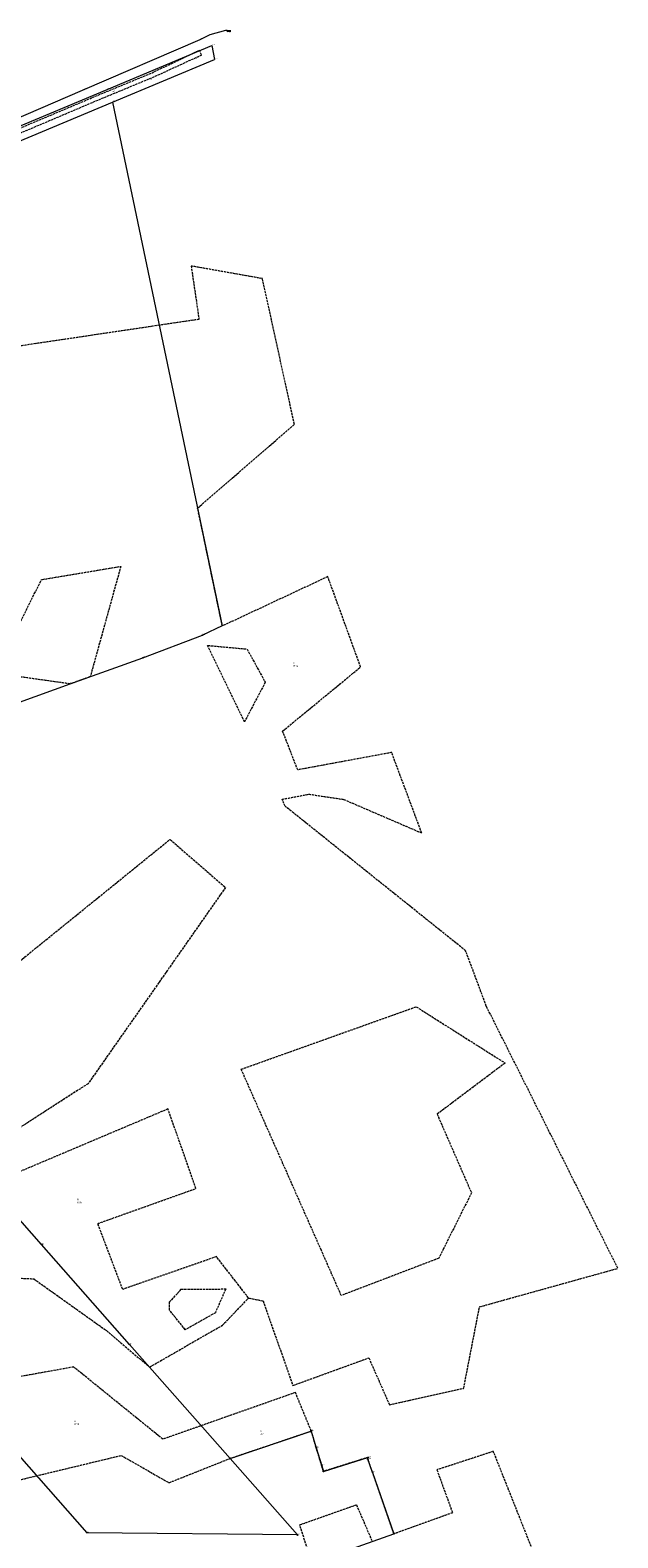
# Model space of a CAD drawing. Header units: metres. Extents: x 6524698 to 6533081, y 5883213 to 5896811.
# Tile 72 of 131: x 6529200 to 6529585, y 5889811 to 5890797. Entities that reach past the tile are written whole.
import ezdxf
from ezdxf.enums import TextEntityAlignment as Align

# ---------------------------------------------------------------- set-up
doc = ezdxf.new("R2010")
doc.units = ezdxf.units.M
for name, pattern in [('mapa zasadnicza$0$1.5_0.5', [2, 1.5, -0.5]), ('mapa zasadnicza$0$219-500', [0]), ('mapa zasadnicza$0$egkk-500', [2, 1.5, -0.5]), ('mapa zasadnicza$0$egug-500', [1, 0.5, -0.5])]:
    doc.linetypes.add(name, pattern=pattern)
for name, color, linetype in [('mapa zasadnicza$0$202-punkt graniczny', 7, 'Continuous'), ('mapa zasadnicza$0$202-punkt graniczny-Atr103', 7, 'Continuous'), ('mapa zasadnicza$0$203-punkt graniczny', 7, 'Continuous'), ('mapa zasadnicza$0$203-punkt graniczny-Atr103', 7, 'Continuous'), ('mapa zasadnicza$0$209-oznaczenie konturu klasyfikacyjnego', 7, 'Continuous'), ('mapa zasadnicza$0$210-oznaczenie konturu użytku gruntowego', 7, 'Continuous'), ('mapa zasadnicza$0$217-kontur klasyfikacyjny', 7, 'Continuous'), ('mapa zasadnicza$0$218-kontur użytku gruntowego', 7, 'Continuous'), ('mapa zasadnicza$0$219-działka ewidencyjna', 7, 'Continuous'), ('mapa zasadnicza$0$jezdnia', 7, 'Continuous'), ('mapa zasadnicza$0$jezdnia-Atr17', 7, 'Continuous'), ('mapa zasadnicza$0$pikieta naturalna', 7, 'Continuous'), ('mapa zasadnicza$0$pikieta naturalna-Atr2', 7, 'Continuous'), ('mapa zasadnicza$0$pikieta sztuczna', 7, 'Continuous'), ('mapa zasadnicza$0$pikieta sztuczna-Atr2', 7, 'Continuous'), ('mapa zasadnicza$0$przewód wodociągowy', 7, 'Continuous'), ('mapa zasadnicza$0$przewód wodociągowy-Atr1', 7, 'Continuous'), ('mapa zasadnicza$0$rzędna', 7, 'Continuous'), ('mapa zasadnicza$0$rzędna-Atr2', 7, 'Continuous'), ('mapa zasadnicza$0$rzędna-Atr3', 7, 'Continuous')]:
    doc.layers.add(name, color=color, linetype=linetype)
doc.styles.add('mapa zasadnicza$0$STANDARD', font='Working1250', dxfattribs={"width": 0.75})

# ---------------------------------------------------------------- blocks, each defined once
blk = doc.blocks.new('mapa zasadnicza$0$202')
at = {"color": 0, "linetype": 'Continuous', "lineweight": 0}
blk.add_circle((0, 0), 0.25, dxfattribs=at)
blk = doc.blocks.new('mapa zasadnicza$0$203')
at = {"linetype": 'Continuous', "lineweight": 0}
h = blk.add_hatch(color=0, dxfattribs=at)
edge = h.paths.add_edge_path()
edge.add_arc((0, 0), 0.045, 0, 360)
blk = doc.blocks.new('mapa zasadnicza$0$PW01')
at = {"linetype": 'Continuous', "lineweight": 13}
h = blk.add_hatch(color=0, dxfattribs=at)
edge = h.paths.add_edge_path()
edge.add_arc((0, 0), 0.045, 0, 360)

msp = doc.modelspace()

# ---------------------------------------------------------------- linework, layer by layer
at = {"layer": 'mapa zasadnicza$0$217-kontur klasyfikacyjny', "color": 92, "linetype": 'mapa zasadnicza$0$egkk-500', "lineweight": 18, "flags": 128}
for points in [[(6529352.22, 5890634.36), (6529305.6, 5890642.58)], [(6529305.6, 5890642.58), (6529310.68, 5890607.7)], [(6529373.14, 5890539), (6529352.22, 5890634.36)], [(6529310.68, 5890607.7), (6529175.55, 5890587.6)], [(6529309.81, 5890484.26), (6529373.14, 5890539)], [(6529325.96, 5890407.13), (6529309.81, 5890484.26)], [(6529207.65, 5890437.48), (6529259.54, 5890446.13)], [(6529259.54, 5890446.13), (6529239.56, 5890373.95)], [(6529177.06, 5890376.19), (6529207.65, 5890437.48)], [(6529394.98, 5890439.41), (6529325.96, 5890407.13)], [(6529416.45, 5890380.32), (6529394.98, 5890439.41)], [(6529316.23, 5890394.42), (6529342.18, 5890392.05)], [(6529340.45, 5890344.49), (6529316.23, 5890394.42)], [(6529342.18, 5890392.05), (6529354.03, 5890370.28)], [(6529226.51, 5890369.24), (6529177.06, 5890376.19)], [(6529365.44, 5890338.4), (6529416.45, 5890380.32)], [(6529239.56, 5890373.95), (6529226.51, 5890369.24)], [(6529354.03, 5890370.28), (6529340.45, 5890344.49)], [(6529375.27, 5890313.01), (6529365.44, 5890338.4)], [(6529436.77, 5890324.37), (6529375.27, 5890313.01)], [(6529456.42, 5890271.73), (6529436.77, 5890324.37)], [(6529365.05, 5890293.78), (6529382.67, 5890297.1)], [(6529382.67, 5890297.1), (6529405.29, 5890293.74)], [(6529367.13, 5890289.21), (6529365.05, 5890293.78)], [(6529485.15, 5890194.74), (6529367.13, 5890289.21)], [(6529405.29, 5890293.74), (6529456.42, 5890271.73)], [(6529179.55, 5890176.69), (6529291.77, 5890267.56)], [(6529291.77, 5890267.56), (6529328, 5890236.09)], [(6529328, 5890236.09), (6529238.12, 5890107.74)], [(6529498.68, 5890158.49), (6529485.15, 5890194.74)], [(6529338.31, 5890117.2), (6529452.82, 5890158.07)], [(6529452.82, 5890158.07), (6529510.98, 5890121.28)], [(6529584.75, 5889986.98), (6529498.68, 5890158.49)], [(6529510.98, 5890121.28), (6529466.51, 5890087.8)], [(6529390.75, 5889998.72), (6529338.31, 5890117.2)], [(6529238.12, 5890107.74), (6529098.3, 5890017.73)], [(6529290.41, 5890091.23), (6529111.3, 5890015.48)], [(6529308.71, 5890039.17), (6529290.41, 5890091.23)], [(6529466.51, 5890087.8), (6529488.98, 5890036.35)], [(6529244.46, 5890016.26), (6529308.71, 5890039.17)], [(6529488.98, 5890036.35), (6529470.71, 5889999.85)], [(6529260.77, 5889973.22), (6529244.46, 5890016.26)], [(6529322.11, 5889994.62), (6529260.77, 5889973.22)], [(6529343.16, 5889967.57), (6529322.11, 5889994.62)], [(6529399.11, 5889979.79), (6529390.75, 5889998.72)], [(6529467.56, 5889993.56), (6529403.78, 5889969.2)], [(6529470.71, 5889999.85), (6529467.56, 5889993.56)], [(6529054.32, 5889986.77), (6529202.58, 5889980.12)], [(6529511.67, 5889966.66), (6529584.75, 5889986.98)], [(6529202.58, 5889980.12), (6529250.22, 5889946.22)], [(6529291.49, 5889964.98), (6529299.11, 5889973.29)], [(6529299.11, 5889973.29), (6529328.23, 5889973.48)], [(6529328.23, 5889973.48), (6529321.41, 5889957.96)], [(6529403.78, 5889969.2), (6529399.11, 5889979.79)], [(6529291.41, 5889959.57), (6529291.49, 5889964.98)], [(6529326.1, 5889949.78), (6529343.16, 5889967.57)], [(6529343.16, 5889967.57), (6529352.59, 5889965.65)], [(6529352.59, 5889965.65), (6529372.15, 5889910.36)], [(6529484.73, 5889912.72), (6529494.25, 5889961.79)], [(6529494.25, 5889961.79), (6529511.67, 5889966.66)], [(6529301.75, 5889946.82), (6529291.41, 5889959.57)], [(6529321.41, 5889957.96), (6529301.75, 5889946.82)], [(6529250.22, 5889946.22), (6529278.35, 5889922.37)], [(6529278.35, 5889922.37), (6529326.1, 5889949.78)], [(6529228.7, 5889922.45), (6529154.63, 5889909.16)], [(6529287.04, 5889875.22), (6529228.7, 5889922.45)], [(6529372.15, 5889910.36), (6529421.8, 5889928.39)], [(6529421.8, 5889928.39), (6529433.1, 5889902.78)], [(6529483.91, 5889908.52), (6529484.73, 5889912.72)], [(6529373.78, 5889905.74), (6529287.04, 5889875.22)], [(6529384.15, 5889880.55), (6529373.78, 5889905.74)], [(6529433.1, 5889902.78), (6529435.32, 5889897.75)], [(6529448.11, 5889900.58), (6529483.91, 5889908.52)], [(6529435.32, 5889897.75), (6529442.66, 5889899.38)], [(6529442.66, 5889899.38), (6529448.11, 5889900.58)], [(6529331, 5889862.6), (6529384.15, 5889880.55)], [(6529387.46, 5889869.54), (6529384.15, 5889880.55)], [(6528950.94, 5889790.36), (6529259.75, 5889864.58)], [(6529259.75, 5889864.58), (6529291.08, 5889846.75)], [(6529291.08, 5889846.75), (6529331, 5889862.6)], [(6529390.97, 5889857.88), (6529387.46, 5889869.54)], [(6529421.15, 5889863.26), (6529392.09, 5889854.15)], [(6529421.22, 5889862.08), (6529421.15, 5889863.26)], [(6529424.32, 5889853.46), (6529421.22, 5889862.08)], [(6529503.31, 5889867.25), (6529466.35, 5889855.17)], [(6529528.8, 5889803.15), (6529503.31, 5889867.25)], [(6529392.09, 5889854.15), (6529390.97, 5889857.88)], [(6529438.25, 5889813.31), (6529424.32, 5889853.46)], [(6529466.35, 5889855.17), (6529476.59, 5889827.1)], [(6529376.61, 5889819.22), (6529413.7, 5889832.33)], [(6529413.7, 5889832.33), (6529424.09, 5889808.27)], [(6529476.59, 5889827.1), (6529438.25, 5889813.31)], [(6529393.81, 5889765.33), (6529376.61, 5889819.22)]]:
    msp.add_lwpolyline(points, dxfattribs=at)
at = {"layer": 'mapa zasadnicza$0$218-kontur użytku gruntowego', "color": 3, "linetype": 'mapa zasadnicza$0$egug-500', "lineweight": 18, "flags": 128}
for points in [[(6529352.22, 5890634.36), (6529305.6, 5890642.58)], [(6529305.6, 5890642.58), (6529310.68, 5890607.7)], [(6529373.14, 5890539), (6529352.22, 5890634.36)], [(6529310.68, 5890607.7), (6529175.55, 5890587.6)], [(6529309.81, 5890484.26), (6529373.14, 5890539)], [(6529325.96, 5890407.13), (6529309.81, 5890484.26)], [(6529207.65, 5890437.48), (6529259.54, 5890446.13)], [(6529259.54, 5890446.13), (6529239.56, 5890373.95)], [(6529177.06, 5890376.19), (6529207.65, 5890437.48)], [(6529394.98, 5890439.41), (6529325.96, 5890407.13)], [(6529416.45, 5890380.32), (6529394.98, 5890439.41)], [(6529316.23, 5890394.42), (6529342.18, 5890392.05)], [(6529340.45, 5890344.49), (6529316.23, 5890394.42)], [(6529342.18, 5890392.05), (6529354.03, 5890370.28)], [(6529226.51, 5890369.24), (6529177.06, 5890376.19)], [(6529365.44, 5890338.4), (6529416.45, 5890380.32)], [(6529239.56, 5890373.95), (6529226.51, 5890369.24)], [(6529354.03, 5890370.28), (6529340.45, 5890344.49)], [(6529375.27, 5890313.01), (6529365.44, 5890338.4)], [(6529436.77, 5890324.37), (6529375.27, 5890313.01)], [(6529456.42, 5890271.73), (6529436.77, 5890324.37)], [(6529365.05, 5890293.78), (6529382.67, 5890297.1)], [(6529382.67, 5890297.1), (6529405.29, 5890293.74)], [(6529367.13, 5890289.21), (6529365.05, 5890293.78)], [(6529485.15, 5890194.74), (6529367.13, 5890289.21)], [(6529405.29, 5890293.74), (6529456.42, 5890271.73)], [(6529179.55, 5890176.69), (6529291.77, 5890267.56)], [(6529291.77, 5890267.56), (6529328, 5890236.09)], [(6529328, 5890236.09), (6529238.12, 5890107.74)], [(6529498.68, 5890158.49), (6529485.15, 5890194.74)], [(6529338.31, 5890117.2), (6529452.82, 5890158.07)], [(6529452.82, 5890158.07), (6529510.98, 5890121.28)], [(6529584.75, 5889986.98), (6529498.68, 5890158.49)], [(6529510.98, 5890121.28), (6529466.51, 5890087.8)], [(6529390.75, 5889998.72), (6529338.31, 5890117.2)], [(6529238.12, 5890107.74), (6529098.3, 5890017.73)], [(6529290.41, 5890091.23), (6529111.3, 5890015.48)], [(6529308.71, 5890039.17), (6529290.41, 5890091.23)], [(6529466.51, 5890087.8), (6529488.98, 5890036.35)], [(6529244.46, 5890016.26), (6529308.71, 5890039.17)], [(6529488.98, 5890036.35), (6529470.71, 5889999.85)], [(6529260.77, 5889973.22), (6529244.46, 5890016.26)], [(6529322.11, 5889994.62), (6529260.77, 5889973.22)], [(6529343.16, 5889967.57), (6529322.11, 5889994.62)], [(6529399.11, 5889979.79), (6529390.75, 5889998.72)], [(6529467.56, 5889993.56), (6529403.78, 5889969.2)], [(6529470.71, 5889999.85), (6529467.56, 5889993.56)], [(6529054.32, 5889986.77), (6529202.58, 5889980.12)], [(6529511.67, 5889966.66), (6529584.75, 5889986.98)], [(6529202.58, 5889980.12), (6529250.22, 5889946.22)], [(6529291.49, 5889964.98), (6529299.11, 5889973.29)], [(6529299.11, 5889973.29), (6529328.23, 5889973.48)], [(6529328.23, 5889973.48), (6529321.41, 5889957.96)], [(6529403.78, 5889969.2), (6529399.11, 5889979.79)], [(6529291.41, 5889959.57), (6529291.49, 5889964.98)], [(6529326.1, 5889949.78), (6529343.16, 5889967.57)], [(6529343.16, 5889967.57), (6529352.59, 5889965.65)], [(6529352.59, 5889965.65), (6529372.15, 5889910.36)], [(6529484.73, 5889912.72), (6529494.25, 5889961.79)], [(6529494.25, 5889961.79), (6529511.67, 5889966.66)], [(6529301.75, 5889946.82), (6529291.41, 5889959.57)], [(6529321.41, 5889957.96), (6529301.75, 5889946.82)], [(6529250.22, 5889946.22), (6529278.35, 5889922.37)], [(6529278.35, 5889922.37), (6529326.1, 5889949.78)], [(6529228.7, 5889922.45), (6529154.63, 5889909.16)], [(6529287.04, 5889875.22), (6529228.7, 5889922.45)], [(6529372.15, 5889910.36), (6529421.8, 5889928.39)], [(6529421.8, 5889928.39), (6529433.1, 5889902.78)], [(6529483.91, 5889908.52), (6529484.73, 5889912.72)], [(6529373.78, 5889905.74), (6529287.04, 5889875.22)], [(6529384.15, 5889880.55), (6529373.78, 5889905.74)], [(6529433.1, 5889902.78), (6529435.32, 5889897.75)], [(6529448.11, 5889900.58), (6529483.91, 5889908.52)], [(6529435.32, 5889897.75), (6529442.66, 5889899.38)], [(6529442.66, 5889899.38), (6529448.11, 5889900.58)], [(6529331, 5889862.6), (6529384.15, 5889880.55)], [(6529387.46, 5889869.54), (6529384.15, 5889880.55)], [(6528950.94, 5889790.36), (6529259.75, 5889864.58)], [(6529259.75, 5889864.58), (6529291.08, 5889846.75)], [(6529291.08, 5889846.75), (6529331, 5889862.6)], [(6529390.97, 5889857.88), (6529387.46, 5889869.54)], [(6529421.15, 5889863.26), (6529392.09, 5889854.15)], [(6529421.22, 5889862.08), (6529421.15, 5889863.26)], [(6529424.32, 5889853.46), (6529421.22, 5889862.08)], [(6529503.31, 5889867.25), (6529466.35, 5889855.17)], [(6529528.8, 5889803.15), (6529503.31, 5889867.25)], [(6529392.09, 5889854.15), (6529390.97, 5889857.88)], [(6529438.25, 5889813.31), (6529424.32, 5889853.46)], [(6529466.35, 5889855.17), (6529476.59, 5889827.1)], [(6529376.61, 5889819.22), (6529413.7, 5889832.33)], [(6529413.7, 5889832.33), (6529424.09, 5889808.27)], [(6529476.59, 5889827.1), (6529438.25, 5889813.31)], [(6529393.81, 5889765.33), (6529376.61, 5889819.22)]]:
    msp.add_lwpolyline(points, dxfattribs=at)
at = {"layer": 'mapa zasadnicza$0$219-działka ewidencyjna', "color": 7, "linetype": 'mapa zasadnicza$0$219-500', "lineweight": 18, "flags": 128}
for points in [[(6529250.71, 5890758.13), (6529319.05, 5890786.74)], [(6529319.05, 5890786.74), (6529320.78, 5890777.71)], [(6529254.19, 5890749.83), (6529320.78, 5890777.71)], [(6529096.26, 5890693.46), (6529250.71, 5890758.13)], [(6529100.39, 5890685.43), (6529254.19, 5890749.83)], [(6529254.19, 5890749.83), (6529325.96, 5890407.13)], [(6529325.96, 5890407.13), (6529313.01, 5890401.07)], [(6529274.03, 5890386.38), (6529313.01, 5890401.07)], [(6529226.51, 5890369.24), (6529274.03, 5890386.38)], [(6529193.34, 5890357.28), (6529226.51, 5890369.24)], [(6529207.74, 5890002.55), (6529115.86, 5890106.88)], [(6529265.3, 5889937.19), (6529207.74, 5890002.55)], [(6529237.44, 5889814.05), (6529105.94, 5889963.37)], [(6529331, 5889862.6), (6529265.3, 5889937.19)], [(6529331, 5889862.6), (6529384.15, 5889880.55)], [(6529384.15, 5889880.55), (6529387.46, 5889869.54)], [(6529375.12, 5889812.57), (6529331, 5889862.6)], [(6529387.46, 5889869.54), (6529390.97, 5889857.88)], [(6529392.09, 5889854.15), (6529421.15, 5889863.26)], [(6529421.15, 5889863.26), (6529421.22, 5889862.08)], [(6529424.32, 5889853.46), (6529421.22, 5889862.08)], [(6529390.97, 5889857.88), (6529392.09, 5889854.15)], [(6529424.32, 5889853.46), (6529438.25, 5889813.31)], [(6529375.12, 5889812.57), (6529237.44, 5889814.05)], [(6529411.04, 5889803.62), (6529438.25, 5889813.31)]]:
    msp.add_lwpolyline(points, dxfattribs=at)
at = {"layer": 'mapa zasadnicza$0$jezdnia', "color": 7, "linetype": 'mapa zasadnicza$0$1.5_0.5', "lineweight": 18, "flags": 128}
msp.add_lwpolyline([(6528719.37, 5890165.4), (6528716.92, 5890167.22), (6528714.05, 5890173.15), (6528708.43, 5890173), (6528707.89, 5890177.02), (6528718.55, 5890177.11), (6528726.93, 5890178.9), (6528739.33, 5890193.28), (6528764.57, 5890228.01), (6528785.97, 5890256.94), (6528803.05, 5890279.03), (6528834.34, 5890319.46), (6528857.95, 5890350.4), (6528886.08, 5890387.53), (6528912.38, 5890422.83), (6528947.28, 5890470.03), (6528968.04, 5890497.74), (6528992.3, 5890529.59), (6528998.26, 5890540.31), (6529002.32, 5890547.98), (6529009.74, 5890565.71), (6529017.78, 5890589.91), (6529028.56, 5890623.94), (6529035.46, 5890644.22), (6529041.22, 5890651.33), (6529053.3, 5890662.83), (6529094.68, 5890691.37), (6529127.9, 5890705.08), (6529154.31, 5890716.98), (6529182.8, 5890728.24), (6529240.26, 5890752.5), (6529280.06, 5890769.02), (6529311.01, 5890783.71), (6529312.32, 5890780.49), (6529281.49, 5890766.3), (6529241.39, 5890749.68), (6529182.76, 5890724.74), (6529155.57, 5890713.94), (6529128.6, 5890702.15), (6529095.62, 5890687.95), (6529056.81, 5890661.2), (6529045.35, 5890651.94), (6529039.89, 5890643.52), (6529030.47, 5890617.8), (6529022.27, 5890592.25), (6529016.11, 5890573.61), (6529009.79, 5890555.43), (6529005.89, 5890546.49), (6528997.06, 5890530.3), (6528972.93, 5890498.81), (6528962.66, 5890485.23), (6528949.66, 5890468.05), (6528914.97, 5890421.32), (6528888.69, 5890385.63), (6528860.69, 5890349.22), (6528837.21, 5890318.02), (6528806.05, 5890277.49), (6528788.57, 5890254.94), (6528767.18, 5890226.89), (6528745.72, 5890195.95), (6528741.18, 5890191.53)], close=True, dxfattribs=at)
at = {"layer": 'mapa zasadnicza$0$przewód wodociągowy', "color": 5, "linetype": 'Continuous', "lineweight": 18, "flags": 128}
msp.add_lwpolyline([(6529142.88, 5890718.12), (6529234.45, 5890757.63), (6529311.41, 5890790.83), (6529318.12, 5890794.13), (6529328.34, 5890796.76), (6529328.62, 5890796.81), (6529328.93, 5890796.87)], dxfattribs=at)
at = {"layer": 'mapa zasadnicza$0$rzędna-Atr2', "color": 7, "flags": 128}
msp.add_lwpolyline([(6529328.62, 5890796.81), (6529329.12, 5890796.43), (6529331.588, 5890796.43)], dxfattribs=at)

# ---------------------------------------------------------------- block references
at = {"layer": 'mapa zasadnicza$0$202-punkt graniczny', "color": 7, "linetype": 'Continuous', "lineweight": 18}
for p in [(6529313.01, 5890401.07), (6529274.03, 5890386.38), (6529207.74, 5890002.55), (6529265.3, 5889937.19), (6529384.15, 5889880.55), (6529331, 5889862.6), (6529387.46, 5889869.54), (6529421.15, 5889863.26), (6529421.22, 5889862.08), (6529390.97, 5889857.88), (6529392.09, 5889854.15), (6529424.32, 5889853.46), (6529237.44, 5889814.05), (6529375.12, 5889812.57), (6529438.25, 5889813.31)]:
    msp.add_blockref('mapa zasadnicza$0$202', p, dxfattribs=at)
at = {"layer": 'mapa zasadnicza$0$203-punkt graniczny', "color": 7, "linetype": 'Continuous', "lineweight": 18}
for p in [(6529319.05, 5890786.74), (6529320.78, 5890777.71), (6529250.71, 5890758.13), (6529254.19, 5890749.83), (6529325.96, 5890407.13), (6529226.51, 5890369.24)]:
    msp.add_blockref('mapa zasadnicza$0$203', p, dxfattribs=at)
at = {"layer": 'mapa zasadnicza$0$pikieta naturalna', "color": 7, "linetype": 'Continuous', "lineweight": 13}
msp.add_blockref('mapa zasadnicza$0$PW01', (6529277.87, 5890764.81), dxfattribs=at)
at = {"layer": 'mapa zasadnicza$0$pikieta sztuczna', "color": 7, "linetype": 'Continuous', "lineweight": 13}
msp.add_blockref('mapa zasadnicza$0$PW01', (6529312.21, 5890780.49), dxfattribs=at)
at = {"layer": 'mapa zasadnicza$0$rzędna', "color": 5, "linetype": 'Continuous', "lineweight": 18}
for p in [(6529311.41, 5890790.83), (6529328.62, 5890796.81), (6529234.45, 5890757.63)]:
    msp.add_blockref('mapa zasadnicza$0$PW01', p, dxfattribs=at)

# ---------------------------------------------------------------- texts
at = {"layer": 'mapa zasadnicza$0$202-punkt graniczny-Atr103', "color": 7, "style": 'mapa zasadnicza$0$STANDARD', "width": 0.667}
for s, p in [('5486', (6529313.01, 5890401.07)), ('5482', (6529274.03, 5890386.38)), ('5491', (6529384.15, 5889880.55)), ('5493', (6529387.46, 5889869.54)), ('5502', (6529421.15, 5889863.26)), ('5734', (6529421.22, 5889862.08)), ('5494', (6529390.97, 5889857.88)), ('5495', (6529392.09, 5889854.15))]:
    msp.add_text(s, height=0.75, dxfattribs=at).set_placement(p, align=Align.BOTTOM_LEFT)
for s, p in [('242', (6529207.74, 5890002.55)), ('221', (6529265.3, 5889937.19)), ('208', (6529331, 5889862.6)), ('169', (6529424.32, 5889853.46)), ('233', (6529237.44, 5889814.05)), ('195', (6529375.12, 5889812.57)), ('3178', (6529438.25, 5889813.31))]:
    msp.add_text(s, height=0.75, dxfattribs=at).set_placement(p)
at = {"layer": 'mapa zasadnicza$0$203-punkt graniczny-Atr103', "color": 7, "style": 'mapa zasadnicza$0$STANDARD', "width": 0.667}
for s, p in [('5338', (6529319.05, 5890786.74)), ('5339', (6529320.78, 5890777.71)), ('5334', (6529250.71, 5890758.13)), ('5335', (6529254.19, 5890749.83)), ('5340', (6529325.96, 5890407.13)), ('5469', (6529226.51, 5890369.24))]:
    msp.add_text(s, height=0.75, dxfattribs=at).set_placement(p, align=Align.BOTTOM_LEFT)
at = {"layer": 'mapa zasadnicza$0$209-oznaczenie konturu klasyfikacyjnego', "color": 3, "linetype": 'Continuous', "lineweight": 18, "style": 'mapa zasadnicza$0$STANDARD', "width": 0.79}
for s, p in [('RIVa', (6529372.57, 5890381.55)), ('RIVb', (6529231.04, 5890030.59)), ('RIVb', (6529229.34, 5889885.53)), ('RIVb', (6529350.68, 5889879.07))]:
    msp.add_text(s, height=1, dxfattribs=at).set_placement(p, align=Align.TOP_LEFT)
at = {"layer": 'mapa zasadnicza$0$210-oznaczenie konturu użytku gruntowego', "color": 3, "linetype": 'Continuous', "lineweight": 18, "style": 'mapa zasadnicza$0$STANDARD', "width": 0.79}
for p in [(6529372.57, 5890382.45), (6529231.04, 5890031.49), (6529229.34, 5889886.43), (6529350.68, 5889879.97)]:
    msp.add_text('R', height=1, dxfattribs=at).set_placement(p)
at = {"layer": 'mapa zasadnicza$0$jezdnia-Atr17', "color": 7, "style": 'mapa zasadnicza$0$STANDARD', "width": 0.667}
msp.add_text('j.zw.', height=0.75, rotation=22.542, dxfattribs=at).set_placement((6529254.33, 5890756.21))
at = {"layer": 'mapa zasadnicza$0$pikieta naturalna-Atr2', "color": 7, "style": 'mapa zasadnicza$0$STANDARD', "width": 0.667}
msp.add_text('82.1', height=0.75, dxfattribs=at).set_placement((6529278.23, 5890764.21))
at = {"layer": 'mapa zasadnicza$0$pikieta sztuczna-Atr2', "color": 7, "style": 'mapa zasadnicza$0$STANDARD', "width": 0.667}
msp.add_text('80.98', height=0.75, rotation=24.715, dxfattribs=at).set_placement((6529308.41, 5890778.69), align=Align.TOP_LEFT)
at = {"layer": 'mapa zasadnicza$0$przewód wodociągowy-Atr1', "color": 5, "style": 'mapa zasadnicza$0$STANDARD', "width": 0.667}
msp.add_text('wo110', height=0.75, rotation=23.335, dxfattribs=at).set_placement((6529301.77, 5890786.67), align=Align.MIDDLE_LEFT)
at = {"layer": 'mapa zasadnicza$0$rzędna-Atr2', "color": 5, "style": 'mapa zasadnicza$0$STANDARD', "width": 0.667}
for s, rotation, p in [('78.55', 26.188, (6529311.9, 5890791.07)), ('81.31', 23.335, (6529235.06, 5890757.89))]:
    msp.add_text(s, height=0.75, rotation=rotation, dxfattribs=at).set_placement(p, align=Align.MIDDLE_LEFT)
at = {"layer": 'mapa zasadnicza$0$rzędna-Atr3', "color": 5, "style": 'mapa zasadnicza$0$STANDARD', "width": 0.667}
msp.add_text('78.96', height=0.75, dxfattribs=at).set_placement((6529329.12, 5890795.162), align=Align.BOTTOM_LEFT)

doc.saveas('drawing.dxf')
